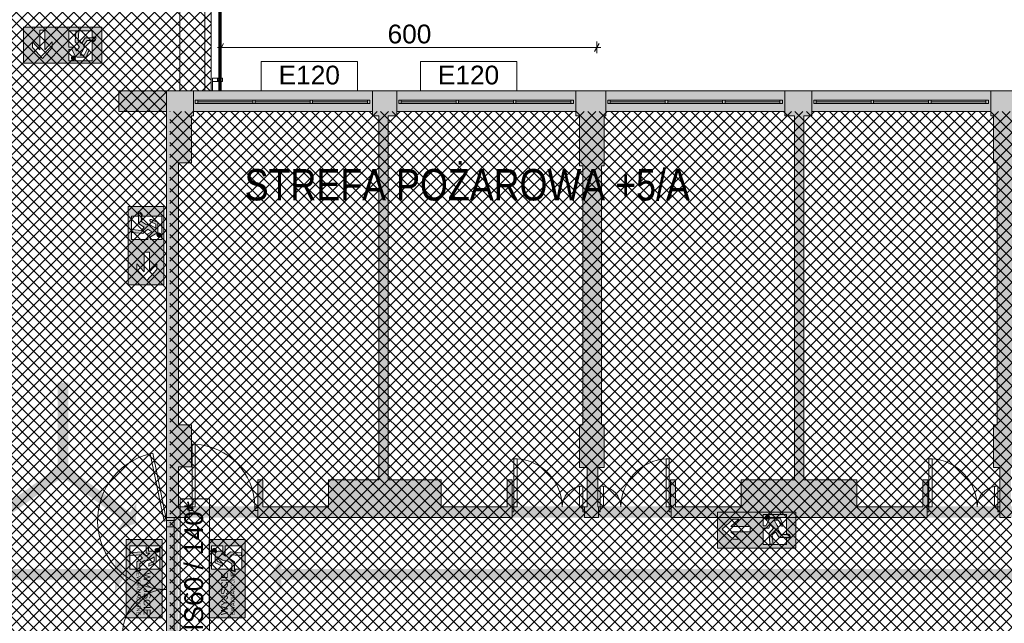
# Paper-space layout 'AP-07 STREFY POŻAROWE I EWAKUACJA - PIĘTRO 5' of a CAD drawing. Header units: millimetres. Extents: x 0 to 594, y 0 to 450.
# Tile 7 of 14: x 181 to 338, y 270 to 366. Entities that reach past the tile are written whole.
import ezdxf
from ezdxf.xclip import XClip

# ---------------------------------------------------------------- set-up
doc = ezdxf.new("R2010")
doc.units = ezdxf.units.MM
doc.header["$MEASUREMENT"] = 0
doc.header["$XCLIPFRAME"] = 0
doc.linetypes.add('DASHED2', pattern=[375, 250, -125])
for name, color, linetype, lineweight, true_color in [('A_ewakuacja_Nr_pióra__104', 7, 'Continuous', 5, 0x006532), ('A_ewakuacja_Nr_pióra__141', 7, 'Continuous', 5, 0xf2f7f7), ('A_podkład_Nr_pióra__254', 7, 'Continuous', 5, 0xfdfdfd), ('A_ppoż proj_Nr_pióra__104', 7, 'Continuous', 5, 0x006532), ('A_ppoż proj_Nr_pióra__11', 7, 'Continuous', 5, 0xfe6565), ('A_ppoż proj_Nr_pióra__21', 7, 'Continuous', 5, 0xfe9865), ('A_ppoż proj_Nr_pióra__71', 7, 'Continuous', 5, 0xcbfe65)]:
    doc.layers.add(name, color=color, linetype=linetype, lineweight=lineweight, true_color=true_color)
for name, color, linetype, lineweight in [('A_ewakuacja_Nr_pióra__4', 94, 'Continuous', 18), ('A_podkład_Nr_pióra__2', 8, 'Continuous', 13), ('A_ppoż proj_Nr_pióra__1', 7, 'Continuous', 20), ('A_ppoż proj_Nr_pióra__3', 30, 'Continuous', 13), ('A_ppoż proj_Nr_pióra__81', 2, 'Continuous', 5), ('A_wymiary_Nr_pióra__3', 30, 'Continuous', 13)]:
    doc.layers.add(name, color=color, linetype=linetype, lineweight=lineweight)
doc.layers.add('A_podrys', color=7, linetype='Continuous')
doc.styles.add('STYL_AUTOMATYCZNY_1', font='arial.ttf')
doc.styles.add('STYL_AUTOMATYCZNY_2', font='ARIALN.TTF')
doc.styles.add('STYL_AUTOMATYCZNY_4', font='arial.ttf')
pattern_1 = [(45, (-1569.2778, -182.9554), (-0.9192388, 0.9192388), []), (135, (-1569.2778, -182.9554), (0.9192388, 0.9192388), [])]

# ---------------------------------------------------------------- blocks, each defined once
blk = doc.blocks.new('Rysunek_1_1', base_point=(-1569.28, -182.96))
at = {"layer": 'A_ewakuacja_Nr_pióra__104', "linetype": 'Continuous', "lineweight": 0, "true_color": 0x004c26}
h = blk.add_hatch(color=118, dxfattribs=at)
h.paths.add_polyline_path([(181.19, 359.5), (187.44, 359.5), (187.44, 365.24), (181.19, 365.24)])
h.paths.add_polyline_path([(184.58, 361.62), (185.78, 362.92), (185.78, 361.99), (184.19, 360.24), (182.59, 362), (182.59, 362.9), (183.77, 361.62), (183.77, 364.74), (184.58, 364.74)], flags=0)
h = blk.add_hatch(color=118, dxfattribs=at)
h.paths.add_polyline_path([(187.44, 359.5), (193.68, 359.5), (193.68, 365.24), (187.44, 365.24)])
h.paths.add_polyline_path([(188.44, 359.85), (188.44, 361.67), (188.91, 361.67), (189.33, 360.88, 0.414214), (189.74, 360.46), (191.17, 360.46), (191.61, 361.47, 1.257521), (191.28, 361.62), (190.89, 360.79), (190.23, 360.79), (190.71, 361.64), (190.81, 361.81, 0.230447), (190.78, 362.31), (191.33, 363.09), (192.32, 363.09, 0.232729), (192.55, 363.56), (191.02, 363.56), (190.42, 362.65), (189.89, 363.11), (190.03, 364.65), (189.55, 364.65), (189.42, 362.89), (190.1, 362.09), (189.63, 361.46), (189.33, 362.06), (188.44, 362.06), (188.44, 364.68), (192.15, 364.68), (192.15, 363.63), (192.72, 363.63, -0.376362), (192.42, 362.98), (192.15, 362.98), (192.15, 359.85)], flags=0)
for points in [[(189.3, 360.01, 1), (189.01, 360.6, 1)], [(202.96, 332.32, 1), (202.67, 331.73, 1)], [(300.33, 287.07, 1), (299.74, 286.79, 1)], [(202.84, 281.53, 1), (202.22, 281.74, 1)], [(211.35, 281.53, 1), (211.97, 281.74, 1)]]:
    blk.add_hatch(color=118, dxfattribs=at).paths.add_polyline_path(points)
h = blk.add_hatch(color=118, dxfattribs=at)
h.paths.add_polyline_path([(197.88, 336.56), (197.88, 324.06), (203.62, 324.06), (203.62, 336.56)])
h.paths.add_polyline_path([(203.27, 331.31), (201.44, 331.31), (201.44, 331.76), (202.24, 332.2, 0.414214), (202.65, 332.61), (202.65, 334.04), (201.65, 334.48, 1.14772), (201.5, 334.15), (202.33, 333.76), (202.33, 333.1), (201.48, 333.59), (201.31, 333.69, 0.230447), (200.81, 333.65), (200.03, 334.2), (200.03, 335.19, 0.304489), (199.56, 335.54), (199.56, 333.89), (200.46, 333.29), (200.01, 332.77), (198.47, 332.91), (198.47, 332.42), (200.23, 332.29), (201.03, 332.97), (201.66, 332.51), (201.06, 332.21), (201.06, 331.31), (198.43, 331.31), (198.43, 335.03), (199.48, 335.03), (199.48, 335.76, -0.24241), (200.14, 335.29), (200.14, 335.03), (203.27, 335.03)], flags=0)
h.paths.add_polyline_path([(201.29, 329.26), (201.29, 326.14), (202.49, 327.44), (202.49, 326.51), (200.9, 324.76), (199.3, 326.51), (199.3, 327.42), (200.48, 326.14), (200.48, 329.26)], flags=0)
h = blk.add_hatch(color=118, dxfattribs=at)
h.paths.add_polyline_path([(304.57, 281.99), (304.57, 287.74), (292.07, 287.74), (292.07, 281.99)])
h.paths.add_polyline_path([(299.32, 287.38), (303.04, 287.38), (303.04, 284.26), (303.3, 284.26, -0.24241), (303.77, 283.6), (303.04, 283.6), (303.04, 282.55), (299.32, 282.55), (299.32, 285.18), (300.22, 285.18), (300.52, 285.78), (300.98, 285.15), (300.3, 284.35), (300.43, 282.59), (300.92, 282.59), (300.78, 284.13), (301.3, 284.58), (301.9, 283.68), (303.55, 283.68, 0.304489), (303.2, 284.15), (302.21, 284.15), (301.66, 284.93, 0.230447), (301.7, 285.43), (301.6, 285.6), (301.11, 286.45), (301.77, 286.45), (302.16, 285.62, 1.14772), (302.49, 285.77), (302.05, 286.77), (300.62, 286.77, 0.414214), (300.21, 286.36), (299.77, 285.56), (299.32, 285.56)], flags=0)
h.paths.add_polyline_path([(297.27, 285.41), (297.27, 284.6), (294.15, 284.59), (295.43, 283.42), (294.52, 283.42), (292.77, 285.02), (294.52, 286.61), (295.45, 286.61), (294.15, 285.41)], flags=0)
h = blk.add_hatch(color=118, dxfattribs=at)
h.paths.add_polyline_path([(203.33, 283.35), (197.59, 283.35), (197.59, 270.86), (203.33, 270.86)])
h.paths.add_polyline_path([(200.78, 281.16), (201.38, 281.16), (200.75, 280.69), (199.95, 281.37), (198.18, 281.24), (198.18, 280.76), (199.73, 280.9), (200.18, 280.37), (199.27, 279.78), (199.27, 278.35), (199.74, 278.47), (199.74, 279.46), (200.53, 280.02, 0.230447), (201.02, 279.98), (201.2, 280.08), (202.04, 280.57), (202.04, 279.9), (201.22, 279.51), (201.22, 279.11), (202.37, 279.62), (202.37, 281.05, 0.414214), (201.96, 281.47), (201.16, 281.47), (201.16, 282.35), (202.98, 282.35), (202.98, 278.64), (199.86, 278.64), (199.86, 278.38), (199.2, 278.2), (199.2, 278.64), (198.15, 278.64), (198.15, 282.35), (200.78, 282.35)], flags=0)
h = blk.add_hatch(color=118, dxfattribs=at)
h.paths.add_polyline_path([(210.85, 283.35), (210.85, 270.86), (216.59, 270.86), (216.59, 283.35)])
h.paths.add_polyline_path([(213.41, 281.16), (213.41, 282.35), (216.04, 282.35), (216.04, 278.64), (214.99, 278.64), (214.99, 278.2), (214.33, 278.38), (214.33, 278.64), (211.2, 278.64), (211.2, 282.35), (213.03, 282.35), (213.03, 281.47), (212.23, 281.47, 0.414214), (211.82, 281.05), (211.82, 279.62), (212.97, 279.11), (212.97, 279.51), (212.14, 279.9), (212.14, 280.57), (212.99, 280.08), (213.16, 279.98, 0.230447), (213.66, 280.02), (214.44, 279.46), (214.44, 278.47), (214.91, 278.35), (214.91, 279.78), (214, 280.37), (214.46, 280.9), (216, 280.76), (216, 281.24), (214.24, 281.37), (213.44, 280.69), (212.81, 281.16)], flags=0)
at = {"layer": 'A_podkład_Nr_pióra__254', "linetype": 'Continuous', "lineweight": 5, "true_color": 0xfdfdfd}
h = blk.add_hatch(color=7, dxfattribs=at)
h.paths.add_polyline_path([(196.42, 351.77), (204.02, 351.77), (204.02, 343.57), (204.02, 301.67), (204.02, 294.97), (204.02, 286.87), (204.02, 266.67), (203.62, 266.67), (203.62, 259.82), (208.02, 259.82), (208.02, 264.22), (204.62, 264.22), (204.62, 265.67), (215.32, 265.67), (215.32, 258.47), (215.72, 258.47), (215.72, 257.96), (215.78, 257.96), (215.78, 252.9), (216.29, 252.9), (216.29, 250.94), (216.8, 250.94), (216.8, 256), (216.29, 256), (216.29, 257.96), (216.86, 257.96), (216.86, 258.47), (216.82, 258.47), (216.82, 265.17), (244.72, 265.17), (244.72, 244.97), (216.82, 244.97), (216.82, 248.47), (216.86, 248.47), (216.86, 248.98), (215.72, 248.98), (215.72, 248.47), (215.32, 248.47), (215.32, 237.27), (215.72, 237.27), (215.72, 236.76), (216.86, 236.76), (216.86, 237.27), (216.82, 237.27), (216.82, 243.77), (244.72, 243.77), (244.72, 223.57), (216.82, 223.57), (216.82, 227.27), (216.86, 227.27), (216.86, 227.78), (216.29, 227.78), (216.29, 229.74), (216.8, 229.74), (216.8, 234.8), (216.29, 234.8), (216.29, 232.84), (215.78, 232.84), (215.78, 227.78), (215.72, 227.78), (215.72, 227.27), (215.32, 227.27), (215.32, 201.67), (215.87, 201.67), (215.87, 222.07), (246.22, 222.07), (246.22, 222.87), (249.27, 222.87), (249.27, 226.37), (246.22, 226.37), (246.22, 261.97), (249.28, 261.97), (249.28, 265.47), (246.22, 265.47), (246.22, 266.67), (204.57, 266.67), (204.57, 286.87), (207.62, 286.87), (207.62, 288.57), (205.92, 288.57), (205.92, 294.97), (208.02, 294.97), (208.02, 301.67), (205.92, 301.67), (205.92, 343.57), (208.02, 343.57), (208.02, 351.07), (208.32, 351.07), (208.32, 351.77), (236.92, 351.77), (236.92, 351.07), (237.92, 351.07), (237.92, 292.87), (229.92, 292.87), (229.92, 288.57), (219.42, 288.57), (219.42, 292.87), (218.62, 292.87), (218.62, 286.87), (247.92, 286.87), (259.22, 286.87), (259.22, 288.57), (259.22, 292.87), (258.42, 292.87), (258.42, 288.57), (247.92, 288.57), (247.92, 292.87), (239.42, 292.87), (239.42, 351.07), (240.82, 351.07), (240.82, 351.77), (269.42, 351.77), (269.42, 351.07), (270.02, 351.07), (270.02, 343.07), (270.52, 343.07), (270.52, 301.67), (270.02, 301.67), (270.02, 294.87), (271.22, 294.87), (271.22, 288.57), (270.82, 288.57), (270.82, 286.87), (273.02, 286.87), (273.02, 288.57), (272.92, 288.57), (272.92, 294.87), (273.92, 294.87), (273.92, 301.67), (273.52, 301.67), (273.52, 343.07), (273.92, 343.07), (273.92, 351.07), (274.22, 351.07), (274.22, 351.77), (302.82, 351.77), (302.82, 351.07), (304.32, 351.07), (304.32, 292.87), (295.82, 292.87), (295.82, 288.57), (285.32, 288.57), (285.32, 292.87), (284.52, 292.87), (284.52, 288.57), (284.62, 288.57), (284.62, 286.87), (295.82, 286.87), (314.32, 286.87), (325.52, 286.87), (325.52, 288.57), (325.62, 288.57), (325.62, 292.87), (324.82, 292.87), (324.82, 288.57), (314.32, 288.57), (314.32, 292.87), (305.82, 292.87), (305.82, 351.07), (307.12, 351.07), (307.12, 351.77), (335.72, 351.77), (335.72, 351.07), (336.12, 351.07), (336.12, 343.57), (336.72, 343.57), (336.72, 301.67), (336.12, 301.67), (336.12, 294.87), (337.12, 294.87), (337.12, 288.57), (337.12, 286.87), (338.92, 286.87), (360.72, 286.87), (372.02, 286.87), (372.02, 287.07), (401.92, 287.07), (401.92, 286.87), (405.22, 286.87), (405.22, 288.57), (403.72, 288.57), (403.72, 294.77), (405.72, 294.77), (405.72, 301.57), (403.72, 301.57), (403.72, 339.67), (405.82, 339.67), (405.82, 351.07), (406.32, 351.07), (406.32, 351.77), (434.92, 351.77), (434.92, 351.07), (439.02, 351.07), (439.02, 351.77), (467.62, 351.76), (467.62, 351.07), (467.92, 351.07), (467.92, 343.27), (469.02, 343.27), (469.02, 301.57), (467.92, 301.57), (467.92, 294.77), (469.02, 294.77), (469.02, 288.67), (468.82, 288.67), (445.92, 288.67), (445.92, 292.87), (427.92, 292.87), (427.92, 288.67), (424.42, 288.67), (424.42, 286.87), (470.62, 286.87), (472.23, 286.87), (472.23, 288.67), (470.72, 288.67), (470.72, 294.77), (471.72, 294.77), (471.72, 301.57), (470.72, 301.57), (470.72, 343.27), (471.72, 343.27), (471.72, 351.07), (471.92, 351.07), (471.92, 351.76), (500.52, 351.75), (500.52, 351.07), (502.02, 351.07), (502.02, 293.07), (493.52, 293.07), (493.52, 288.67), (484.23, 288.67), (484.23, 286.87), (493.52, 286.87), (495.16, 286.87), (503.62, 286.87), (532.27, 286.87), (534.02, 286.87), (534.02, 285.47), (538.72, 285.47), (538.72, 288.67), (538.72, 355.07), (533.32, 355.07), (533.32, 351.77), (533.32, 288.67), (532.27, 288.67), (512.32, 288.67), (512.32, 294.47), (503.62, 294.47), (503.62, 306.27), (519.82, 306.27), (519.82, 310.17), (518.82, 310.17), (503.62, 310.17), (503.62, 328.07), (508.52, 328.07), (520.52, 328.07), (520.52, 329.07), (508.52, 329.07), (508.52, 333.47), (503.62, 333.47), (503.62, 351.07), (504.72, 351.07), (504.72, 351.74), (533.32, 351.73), (533.32, 355.07), (402.02, 355.07), (368.82, 355.07), (340.22, 355.07), (335.72, 355.07), (196.42, 355.07)])
h.paths.add_polyline_path([(350.71, 288.57), (338.92, 288.57), (338.92, 294.87), (339.92, 294.87), (339.92, 301.67), (339.52, 301.67), (339.52, 343.57), (339.92, 343.57), (339.92, 351.07), (340.22, 351.07), (340.22, 351.77), (368.82, 351.77), (368.82, 351.07), (370.42, 351.07), (370.42, 338.67), (370.42, 310.32), (360.42, 310.32), (360.43, 317.81), (360.14, 317.81), (360.14, 310.32), (350.62, 310.32)], flags=0)
h.paths.add_polyline_path([(351.42, 288.57), (351.42, 309.19), (370.42, 309.19), (370.42, 294.07), (360.72, 294.07), (360.72, 288.57)], flags=0)
h.paths.add_polyline_path([(401.92, 287.67), (372.02, 287.67), (372.02, 338.67), (373.22, 338.67), (373.22, 339.67), (373.46, 339.67), (401.12, 339.67), (401.92, 339.67), (401.92, 301.57), (401.92, 294.77)], flags=0)
at = {"layer": 'A_ppoż proj_Nr_pióra__104', "linetype": 'Continuous', "lineweight": 5, "true_color": 0x006532}
for points in [[(188.34, 292.81), (188.34, 308.44), (186.64, 308.44), (186.64, 292.81)], [(187.63, 293.51), (186.64, 294.89), (176.61, 287.68), (175.58, 289.11), (175.64, 285.93), (178.63, 284.86), (177.6, 286.3)], [(187.16, 293.53), (197.18, 286.32), (196.15, 284.88), (199.15, 285.95), (199.21, 289.13), (198.18, 287.7), (188.15, 294.91)], [(175.9, 275.15), (175.9, 276.92), (195.79, 276.92), (195.79, 275.15), (197.59, 277.77), (195.79, 280.39), (195.79, 278.62), (175.9, 278.62), (175.9, 280.39), (174.1, 277.77)], [(222.39, 275.15), (222.39, 276.92), (452.3, 276.92), (452.3, 275.15), (454.11, 277.77), (452.3, 280.39), (452.3, 278.62), (222.39, 278.62), (222.39, 280.39), (220.59, 277.77)]]:
    blk.add_hatch(color=128, dxfattribs=at).paths.add_polyline_path(points)
at = {"layer": 'A_ppoż proj_Nr_pióra__21', "linetype": 'Continuous', "lineweight": 5, "true_color": 0xfe9865}
h = blk.add_hatch(dxfattribs=at)
h.set_pattern_fill('bloczki_betonowe_0001', color=21, style=0, pattern_type=2)
h.set_pattern_definition(pattern_1)
h.paths.add_polyline_path([(204.57, 266.67), (215.02, 266.67), (215.02, 266.87), (245.62, 266.87), (245.62, 221.87), (215.92, 221.87), (215.92, 201.42), (205.12, 201.42), (205.12, 136.57), (534.02, 136.57), (534.02, 227.57), (469.52, 227.57), (469.52, 260.57), (533.32, 260.57), (533.32, 351.77), (204.57, 351.77)])
at = {"layer": 'A_ppoż proj_Nr_pióra__3', "linetype": 'Continuous', "lineweight": 0, "true_color": 0x3f2000}
for points in [[(204.02, 355.07), (204.02, 265.17), (205.92, 265.17), (205.92, 355.07)], [(205.92, 355.07), (205.92, 351.77), (272.77, 351.77), (272.77, 355.07)]]:
    blk.add_hatch(color=38, dxfattribs=at).paths.add_polyline_path(points)
at = {"layer": 'A_ppoż proj_Nr_pióra__71', "linetype": 'Continuous', "lineweight": 5, "true_color": 0xcbfe65}
h = blk.add_hatch(dxfattribs=at)
h.set_pattern_fill('bloczki_betonowe_0001', color=71, style=0, pattern_type=2)
h.set_pattern_definition(pattern_1)
h.paths.add_polyline_path([(75.78, 224.57), (75.78, 136.39), (204.28, 136.39), (204.28, 201.42), (215.02, 201.42), (215.02, 265.17), (204.02, 265.17), (204.02, 355.07), (211.17, 355.07), (211.17, 439.37), (172.83, 439.37), (172.83, 351.77), (76.12, 351.77), (76.12, 264.27), (141.82, 264.27), (141.82, 259.57), (165.57, 259.57), (165.57, 229.27), (141.92, 229.27), (141.92, 224.57)])
at = {"layer": 'A_ppoż proj_Nr_pióra__81', "linetype": 'Continuous', "lineweight": 0, "true_color": 0x3f3f00}
blk.add_hatch(color=48, dxfattribs=at).paths.add_polyline_path([(205.92, 288.67), (205.92, 286.87), (468.82, 286.87), (468.82, 288.67)])
at = {"layer": 'A_ewakuacja_Nr_pióra__4', "color": 94, "linetype": 'Continuous', "lineweight": 18, "flags": 128}
for points in [[(187.44, 365.24), (181.19, 365.24), (181.19, 359.5), (187.44, 359.5)], [(187.44, 365.24), (193.68, 365.24), (193.68, 359.5), (187.44, 359.5)], [(197.59, 283.35), (197.59, 270.86), (203.33, 270.86), (203.33, 283.35)], [(203.33, 283.35), (197.59, 283.35)], [(216.59, 283.35), (216.59, 270.86), (210.85, 270.86), (210.85, 283.35)], [(210.85, 283.35), (216.59, 283.35)]]:
    blk.add_lwpolyline(points, dxfattribs=at)
for points in [[(183.77, 364.74), (184.58, 364.74), (184.58, 361.62), (185.78, 362.92), (185.78, 361.99), (184.19, 360.24), (182.59, 362), (182.59, 362.9), (183.77, 361.62)], [(203.62, 324.06), (203.62, 336.56), (197.88, 336.56), (197.88, 324.06)], [(200.48, 329.26), (201.29, 329.26), (201.29, 326.14), (202.49, 327.44), (202.49, 326.51), (200.9, 324.76), (199.3, 326.51), (199.3, 327.42), (200.48, 326.14)], [(292.07, 287.74), (304.57, 287.74), (304.57, 281.99), (292.07, 281.99)], [(297.27, 284.6), (297.27, 285.41), (294.15, 285.41), (295.45, 286.61), (294.52, 286.61), (292.77, 285.02), (294.52, 283.42), (295.43, 283.42), (294.15, 284.59)]]:
    blk.add_lwpolyline(points, close=True, dxfattribs=at)
for points in [[(188.44, 364.68), (188.44, 362.06), (189.33, 362.06), (189.63, 361.46), (190.1, 362.09), (189.42, 362.89), (189.55, 364.65), (190.03, 364.65), (189.89, 363.11), (190.42, 362.65), (191.02, 363.56), (192.55, 363.56, -0.232729), (192.32, 363.09), (191.33, 363.09), (190.78, 362.31, -0.230447), (190.81, 361.81), (190.71, 361.64), (190.23, 360.79), (190.89, 360.79), (191.28, 361.62, -1.257521), (191.61, 361.47), (191.17, 360.46), (189.74, 360.46, -0.414214), (189.33, 360.88), (188.91, 361.67), (188.44, 361.67), (188.44, 359.85), (192.15, 359.85), (192.15, 362.98), (192.42, 362.98, 0.376362), (192.72, 363.63), (192.15, 363.63), (192.15, 364.68)], [(198.43, 331.31), (201.06, 331.31), (201.06, 332.21), (201.66, 332.51), (201.03, 332.97), (200.23, 332.29), (198.47, 332.42), (198.47, 332.91), (200.01, 332.77), (200.46, 333.29), (199.56, 333.89), (199.56, 335.54, -0.304489), (200.03, 335.19), (200.03, 334.2), (200.81, 333.65, -0.230447), (201.31, 333.69), (201.48, 333.59), (202.33, 333.1), (202.33, 333.76), (201.5, 334.15, -1.14772), (201.65, 334.48), (202.65, 334.04), (202.65, 332.61, -0.414214), (202.24, 332.2), (201.44, 331.76), (201.44, 331.31), (203.27, 331.31), (203.27, 335.03), (200.14, 335.03), (200.14, 335.29, 0.24241), (199.48, 335.76), (199.48, 335.03), (198.43, 335.03)], [(299.32, 282.55), (299.32, 285.18), (300.22, 285.18), (300.52, 285.78), (300.98, 285.15), (300.3, 284.35), (300.43, 282.59), (300.92, 282.59), (300.78, 284.13), (301.3, 284.58), (301.9, 283.68), (303.55, 283.68, 0.304489), (303.2, 284.15), (302.21, 284.15), (301.66, 284.93, 0.230447), (301.7, 285.43), (301.6, 285.6), (301.11, 286.45), (301.77, 286.45), (302.16, 285.62, 1.14772), (302.49, 285.77), (302.05, 286.77), (300.62, 286.77, 0.414214), (300.21, 286.36), (299.77, 285.56), (299.32, 285.56), (299.32, 287.38), (303.04, 287.38), (303.04, 284.26), (303.3, 284.26, -0.24241), (303.77, 283.6), (303.04, 283.6), (303.04, 282.55)], [(198.15, 282.35), (200.78, 282.35), (200.78, 281.16), (201.38, 281.16), (200.75, 280.69), (199.95, 281.37), (198.18, 281.24), (198.18, 280.76), (199.73, 280.9), (200.18, 280.37), (199.27, 279.78), (199.27, 278.35), (199.74, 278.47), (199.74, 279.46), (200.53, 280.02, 0.230447), (201.02, 279.98), (201.2, 280.08), (202.04, 280.57), (202.04, 279.9), (201.22, 279.51), (201.22, 279.11), (202.37, 279.62), (202.37, 281.05, 0.414214), (201.96, 281.47), (201.16, 281.47), (201.16, 282.35), (202.98, 282.35), (202.98, 278.64), (199.86, 278.64), (199.86, 278.38), (199.2, 278.2), (199.2, 278.64), (198.15, 278.64)], [(216.04, 282.35), (213.41, 282.35), (213.41, 281.16), (212.81, 281.16), (213.44, 280.69), (214.24, 281.37), (216, 281.24), (216, 280.76), (214.46, 280.9), (214, 280.37), (214.91, 279.78), (214.91, 278.35), (214.44, 278.47), (214.44, 279.46), (213.66, 280.02, -0.230447), (213.16, 279.98), (212.99, 280.08), (212.14, 280.57), (212.14, 279.9), (212.97, 279.51), (212.97, 279.11), (211.82, 279.62), (211.82, 281.05, -0.414214), (212.23, 281.47), (213.03, 281.47), (213.03, 282.35), (211.2, 282.35), (211.2, 278.64), (214.33, 278.64), (214.33, 278.38), (214.99, 278.2), (214.99, 278.64), (216.04, 278.64)]]:
    blk.add_lwpolyline(points, format="xyb", close=True, dxfattribs=at)
at = {"layer": 'A_ewakuacja_Nr_pióra__4', "color": 94, "linetype": 'Continuous', "lineweight": 18}
for centre in [(189.15, 360.31), (202.81, 332.03), (300.04, 286.93), (202.53, 281.64), (211.66, 281.64)]:
    blk.add_circle(centre, 0.328, dxfattribs=at)
at = {"layer": 'A_podkład_Nr_pióra__2', "color": 8, "linetype": 'DASHED2', "lineweight": 13}
for p, q in [((211.17, 439.37), (211.17, 355.07)), ((206.17, 372.08), (206.17, 355.07)), ((210.17, 372.08), (210.17, 355.07))]:
    blk.add_line(p, q, dxfattribs=at)
at = {"layer": 'A_podkład_Nr_pióra__2', "color": 8, "linetype": 'Continuous', "lineweight": 13}
for p, q in [((212.37, 439.39), (212.37, 355.07)), ((212.47, 439.39), (212.47, 355.07)), ((212.67, 439.39), (212.67, 355.07)), ((212.77, 439.39), (212.77, 355.07)), ((212.37, 357.07), (211.37, 357.07)), ((211.37, 357.07), (211.37, 355.07)), ((212.17, 356.57), (212.17, 357.07)), ((212.77, 357.07), (212.97, 357.07)), ((212.97, 357.07), (212.97, 356.57)), ((211.37, 356.57), (212.37, 356.57)), ((212.17, 356.92), (212.77, 356.92)), ((212.17, 356.72), (212.77, 356.72)), ((212.97, 356.57), (212.77, 356.57)), ((196.42, 355.07), (196.42, 351.77)), ((196.42, 355.07), (401.92, 355.07)), ((204.02, 355.07), (204.02, 286.87)), ((208.32, 351.07), (208.32, 355.07)), ((236.92, 355.07), (236.92, 351.07)), ((240.82, 351.07), (240.82, 355.07)), ((269.42, 355.07), (269.42, 351.07)), ((274.22, 351.07), (274.22, 355.07)), ((302.82, 355.07), (302.82, 351.07)), ((307.12, 351.07), (307.12, 355.07)), ((335.72, 355.07), (335.72, 351.07)), ((373.22, 355.07), (335.72, 355.07)), ((335.72, 355.07), (335.72, 351.07)), ((236.52, 353.57), (208.62, 353.57)), ((208.62, 353.57), (208.62, 353.07)), ((208.62, 353.07), (236.52, 353.07)), ((209.02, 353.57), (209.02, 353.07)), ((209.02, 353.32), (217.79, 353.32)), ((217.79, 353.57), (217.79, 353.07)), ((218.19, 353.57), (218.19, 353.07)), ((218.19, 353.32), (226.95, 353.32)), ((226.95, 353.57), (226.95, 353.07)), ((227.35, 353.57), (227.35, 353.07)), ((227.35, 353.32), (236.12, 353.32)), ((236.12, 353.57), (236.12, 353.07)), ((236.52, 353.07), (236.52, 353.57)), ((269.02, 353.57), (241.12, 353.57)), ((241.12, 353.57), (241.12, 353.07)), ((241.12, 353.07), (269.02, 353.07)), ((241.52, 353.57), (241.52, 353.07)), ((241.52, 353.32), (250.29, 353.32)), ((250.29, 353.57), (250.29, 353.07)), ((250.69, 353.57), (250.69, 353.07)), ((250.69, 353.32), (259.45, 353.32)), ((259.45, 353.57), (259.45, 353.07)), ((259.85, 353.57), (259.85, 353.07)), ((259.85, 353.32), (268.62, 353.32)), ((268.62, 353.57), (268.62, 353.07)), ((269.02, 353.07), (269.02, 353.57)), ((302.42, 353.57), (274.52, 353.57)), ((274.52, 353.57), (274.52, 353.07)), ((274.52, 353.07), (302.42, 353.07)), ((274.92, 353.57), (274.92, 353.07)), ((274.92, 353.32), (283.69, 353.32)), ((283.69, 353.57), (283.69, 353.07)), ((284.09, 353.57), (284.09, 353.07)), ((284.09, 353.32), (292.85, 353.32)), ((292.85, 353.57), (292.85, 353.07)), ((293.25, 353.57), (293.25, 353.07)), ((293.25, 353.32), (302.02, 353.32)), ((302.02, 353.57), (302.02, 353.07)), ((302.42, 353.07), (302.42, 353.57)), ((335.32, 353.57), (307.42, 353.57)), ((307.42, 353.57), (307.42, 353.07)), ((307.42, 353.07), (335.32, 353.07)), ((307.82, 353.57), (307.82, 353.07)), ((307.82, 353.32), (316.59, 353.32)), ((316.59, 353.57), (316.59, 353.07)), ((316.99, 353.57), (316.99, 353.07)), ((316.99, 353.32), (325.75, 353.32)), ((325.75, 353.57), (325.75, 353.07)), ((326.15, 353.57), (326.15, 353.07)), ((326.15, 353.32), (334.92, 353.32)), ((334.92, 353.57), (334.92, 353.07)), ((335.32, 353.07), (335.32, 353.57)), ((196.42, 351.77), (204.02, 351.77)), ((208.02, 343.57), (208.02, 351.07)), ((208.02, 351.07), (208.32, 351.07)), ((208.32, 351.77), (236.92, 351.77)), ((236.92, 351.07), (237.92, 351.07)), ((237.92, 351.07), (237.92, 292.87)), ((239.42, 351.07), (240.82, 351.07)), ((239.42, 292.87), (239.42, 351.07)), ((240.82, 351.77), (269.42, 351.77)), ((269.42, 351.07), (270.02, 351.07)), ((270.02, 351.07), (270.02, 343.07)), ((273.92, 343.07), (273.92, 351.07)), ((273.92, 351.07), (274.22, 351.07)), ((274.22, 351.77), (302.82, 351.77)), ((302.82, 351.07), (304.32, 351.07)), ((304.32, 351.07), (304.32, 292.87)), ((305.82, 351.07), (307.12, 351.07)), ((305.82, 292.87), (305.82, 351.07)), ((307.12, 351.77), (335.72, 351.77)), ((335.72, 351.07), (336.12, 351.07)), ((335.72, 351.07), (336.12, 351.07)), ((336.12, 351.07), (336.12, 343.57)), ((336.12, 351.07), (336.12, 343.57)), ((205.92, 343.57), (208.02, 343.57)), ((205.92, 301.67), (205.92, 343.57)), ((270.02, 343.07), (270.52, 343.07)), ((270.52, 343.07), (270.52, 301.67)), ((273.52, 301.67), (273.52, 343.07)), ((273.52, 343.07), (273.92, 343.07)), ((336.12, 343.57), (336.72, 343.57)), ((336.12, 343.57), (336.72, 343.57)), ((336.12, 343.57), (336.72, 343.57)), ((336.72, 343.57), (336.72, 301.67)), ((336.72, 343.57), (336.72, 301.67)), ((208.02, 301.67), (205.92, 301.67)), ((208.02, 294.97), (208.02, 301.67)), ((270.02, 301.67), (270.02, 294.87)), ((270.52, 301.67), (270.02, 301.67)), ((273.92, 301.67), (273.52, 301.67)), ((273.92, 294.87), (273.92, 301.67)), ((336.12, 301.67), (336.12, 294.87)), ((336.72, 301.67), (336.12, 301.67)), ((336.12, 301.67), (336.12, 294.87)), ((336.72, 301.67), (336.12, 301.67)), ((336.72, 301.67), (336.12, 301.67)), ((208.12, 298.57), (208.12, 287.97)), ((208.12, 298.57), (208.62, 298.57)), ((208.62, 288.57), (208.62, 298.57)), ((201.82, 297.15), (201.43, 297.07)), ((203.63, 286.29), (201.43, 297.07)), ((204.02, 286.37), (201.82, 297.15)), ((259.52, 296.27), (259.52, 287.77)), ((259.52, 296.27), (260.02, 296.27)), ((260.02, 288.57), (260.02, 296.27)), ((284.32, 296.27), (283.82, 296.27)), ((283.82, 288.57), (283.82, 296.27)), ((284.32, 296.27), (284.32, 287.77)), ((325.82, 296.27), (325.82, 287.77)), ((325.82, 296.27), (326.32, 296.27)), ((326.32, 288.57), (326.32, 296.27)), ((205.92, 294.97), (208.02, 294.97)), ((205.92, 288.57), (205.92, 294.97)), ((270.02, 294.87), (271.22, 294.87)), ((271.22, 294.87), (271.22, 288.57)), ((272.92, 288.57), (272.92, 294.87)), ((272.92, 294.87), (273.92, 294.87)), ((336.12, 294.87), (337.12, 294.87)), ((336.12, 294.87), (337.12, 294.87)), ((336.12, 294.87), (337.12, 294.87)), ((337.12, 286.87), (337.12, 294.87)), ((337.12, 294.87), (337.12, 286.87)), ((218.62, 292.87), (218.62, 286.87)), ((219.42, 292.87), (218.62, 292.87)), ((219.42, 288.57), (219.42, 292.87)), ((237.92, 292.87), (229.92, 292.87)), ((229.92, 292.87), (229.92, 288.57)), ((247.92, 292.87), (239.42, 292.87)), ((247.92, 288.57), (247.92, 292.87)), ((258.42, 292.87), (258.42, 288.57)), ((259.22, 292.87), (258.42, 292.87)), ((259.22, 286.87), (259.22, 292.87)), ((284.52, 292.87), (284.52, 288.57)), ((285.32, 292.87), (284.52, 292.87)), ((285.32, 288.57), (285.32, 292.87)), ((304.32, 292.87), (295.82, 292.87)), ((295.82, 292.87), (295.82, 288.57)), ((314.32, 292.87), (305.82, 292.87)), ((314.32, 288.57), (314.32, 292.87)), ((324.82, 292.87), (324.82, 288.57)), ((325.62, 292.87), (324.82, 292.87)), ((325.62, 288.57), (325.62, 292.87)), ((270.52, 291.87), (270.02, 291.87)), ((270.02, 288.57), (270.02, 291.87)), ((270.52, 291.87), (270.52, 287.77)), ((273.32, 291.87), (273.32, 287.77)), ((273.32, 291.87), (273.82, 291.87)), ((273.82, 288.57), (273.82, 291.87)), ((336.82, 291.87), (336.32, 291.87)), ((336.32, 288.57), (336.32, 291.87)), ((336.82, 291.87), (336.82, 287.77)), ((205.92, 288.57), (208.62, 288.57)), ((207.62, 286.87), (207.62, 288.57)), ((208.12, 287.97), (207.62, 287.97)), ((218.62, 288.57), (218.12, 288.57)), ((218.12, 288.57), (218.12, 287.97)), ((218.12, 287.97), (218.62, 287.97)), ((229.92, 288.57), (219.42, 288.57)), ((258.42, 288.57), (247.92, 288.57)), ((259.22, 288.57), (260.02, 288.57)), ((271.22, 288.57), (270.02, 288.57)), ((270.82, 286.87), (270.82, 288.57)), ((272.92, 288.57), (273.82, 288.57)), ((273.02, 286.87), (273.02, 288.57)), ((284.62, 288.57), (283.82, 288.57)), ((284.62, 286.87), (284.62, 288.57)), ((295.82, 288.57), (285.32, 288.57)), ((324.82, 288.57), (314.32, 288.57)), ((325.52, 286.87), (325.52, 288.57)), ((325.52, 288.57), (326.32, 288.57)), ((337.12, 288.57), (336.32, 288.57)), ((203.63, 286.29), (204.02, 286.37)), ((204.02, 266.67), (204.02, 286.92)), ((204.02, 286.87), (207.62, 286.87)), ((205.22, 286.37), (204.02, 286.37)), ((205.22, 266.67), (205.22, 286.87)), ((218.62, 286.87), (259.22, 286.87)), ((259.52, 287.77), (259.22, 287.77)), ((270.52, 287.77), (270.82, 287.77)), ((270.82, 286.87), (273.02, 286.87)), ((273.32, 287.77), (273.02, 287.77)), ((284.32, 287.77), (284.62, 287.77)), ((284.62, 286.87), (325.52, 286.87)), ((325.82, 287.77), (325.52, 287.77)), ((336.82, 287.77), (337.12, 287.77)), ((337.12, 286.87), (338.92, 286.87)), ((337.12, 286.87), (338.92, 286.87)), ((337.12, 286.87), (338.92, 286.87)), ((205.22, 285.37), (204.02, 285.37))]:
    blk.add_line(p, q, dxfattribs=at)
for centre, radius, start, end in [((208.12, 288.57), 10, 0, 87.4549), ((204.02, 286.37), 11.01, 103.6033, 270), ((259.52, 288.57), 7.7, 0, 86.6961), ((284.32, 288.57), 7.7, 93.3039, 180), ((325.82, 288.57), 7.7, 0, 86.6961), ((270.52, 288.57), 3.3, 97.6714, 180), ((273.32, 288.57), 3.3, 0, 82.3286), ((336.82, 288.57), 3.3, 97.6714, 180), ((204.02, 268.37), 6.99, 90, 258.2364)]:
    blk.add_arc(centre, radius, start, end, dxfattribs=at)
at = {"layer": 'A_ppoż proj_Nr_pióra__1', "color": 7, "linetype": 'Continuous', "lineweight": 20}
for p, q in [((234.53, 359.78), (219.14, 359.78)), ((219.14, 359.78), (219.14, 355.07)), ((234.53, 355.07), (234.53, 359.78)), ((259.97, 359.78), (244.58, 359.78)), ((244.58, 359.78), (244.58, 355.07)), ((259.97, 355.07), (259.97, 359.78)), ((219.14, 355.07), (234.53, 355.07)), ((244.58, 355.07), (259.97, 355.07)), ((210.89, 289.87), (206.18, 289.87)), ((206.18, 289.87), (206.18, 265.64)), ((210.89, 265.64), (210.89, 289.87))]:
    blk.add_line(p, q, dxfattribs=at)
at = {"layer": 'A_wymiary_Nr_pióra__3', "color": 30, "linetype": 'Continuous', "lineweight": 13}
for p, q in [((212.16, 362.01), (212.77, 362.01)), ((213.13, 362.63), (212.41, 361.38)), ((212.77, 361.07), (212.77, 362.95)), ((212.77, 362.01), (272.77, 362.01)), ((272.41, 361.38), (273.13, 362.63)), ((272.77, 361.07), (272.77, 362.95)), ((272.77, 362.01), (273.38, 362.01))]:
    blk.add_line(p, q, dxfattribs=at)
at = {"layer": 'A_ewakuacja_Nr_pióra__141', "color": 7, "linetype": 'Continuous', "lineweight": 5, "true_color": 0xf2f7f7, "attachment_point": 5, "style": 'STYL_AUTOMATYCZNY_1'}
for s, insert, char_height, rotation in [('\\A1;{\\pqc;\\fArial|b0|i0|c238|p0;\\W1.000000;EWAKUACYJNE}', (199.58, 274.68), 0.6454, 270), ('\\A1;{\\pqc;\\fArial|b0|i0|c238|p0;\\W1.000000;WYJŚCIE}', (200.91, 274.68), 1.1, 270), ('\\A1;{\\pqc;\\fArial|b0|i0|c238|p0;\\W1.000000;WYJŚCIE}', (213.27, 274.68), 1.1, 90), ('\\A1;{\\pqc;\\fArial|b0|i0|c238|p0;\\W1.000000;EWAKUACYJNE}', (214.61, 274.68), 0.6454, 90)]:
    blk.add_mtext(s, dxfattribs=dict(at, insert=insert, char_height=char_height, rotation=rotation))
at = {"layer": 'A_ppoż proj_Nr_pióra__1', "color": 7, "linetype": 'Continuous', "lineweight": 20, "char_height": 3, "attachment_point": 5, "style": 'STYL_AUTOMATYCZNY_1'}
for insert in [(226.83, 357.57), (252.27, 357.57)]:
    blk.add_mtext('\\A1;{\\pqc;\\fArial|b0|i0|c238|p0;\\W1.000000;E120}', dxfattribs=dict(at, insert=insert))
at = {"layer": 'A_ppoż proj_Nr_pióra__1', "color": 7, "linetype": 'Continuous', "lineweight": 20, "insert": (208.39, 277.75), "char_height": 3, "attachment_point": 5, "rotation": 90, "style": 'STYL_AUTOMATYCZNY_1'}
blk.add_mtext('\\A1;{\\pqc;\\fArial|b0|i0|c238|p0;\\W1.000000;EIS60 / 140*}', dxfattribs=at)
at = {"layer": 'A_ppoż proj_Nr_pióra__11', "color": 11, "linetype": 'Continuous', "lineweight": 5, "true_color": 0xfe6565, "insert": (252.07, 340.02), "char_height": 5, "attachment_point": 5, "style": 'STYL_AUTOMATYCZNY_2'}
blk.add_mtext('\\A1;{\\pqc;\\fArial Narrow|b0|i0|c238|p0;\\W1.000000;STREFA POŻAROWA +5/A}', dxfattribs=at)
at = {"layer": 'A_wymiary_Nr_pióra__3', "color": 30, "linetype": 'Continuous', "lineweight": 13, "insert": (239.34, 362.61), "char_height": 3, "width": 6.8645, "attachment_point": 7, "style": 'STYL_AUTOMATYCZNY_4'}
blk.add_mtext('\\A1;{\\pql;\\fArial|b0|i0|c238|p0;\\W1.000000;600}', dxfattribs=at)

psp = doc.layouts.new('AP-07 STREFY POŻAROWE I EWAKUACJA - PIĘTRO 5')

# ---------------------------------------------------------------- block references
at = {"layer": 'A_podrys', "color": 37, "linetype": 'Continuous', "lineweight": 5, "true_color": 0x656532}
ref = psp.add_blockref('Rysunek_1_1', (-1569.28, -182.96), dxfattribs=at)
XClip(ref).set_block_clipping_path([(29.90003743, 78.515858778), (554.1798222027, 445.1)])

doc.saveas('drawing.dxf')
